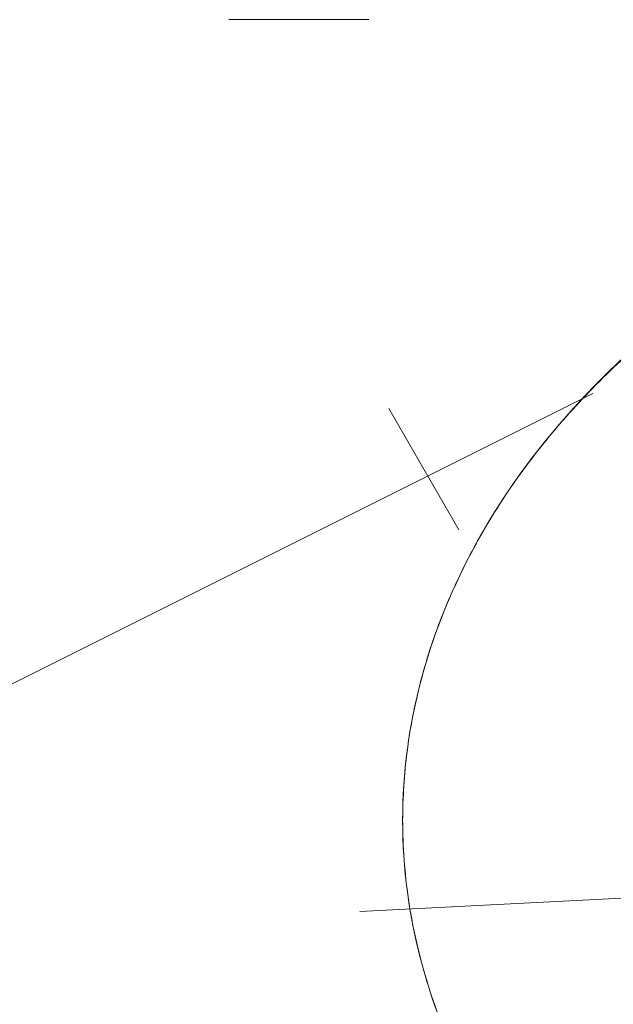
# Model space of a CAD drawing. Header units: millimetres. Extents: x 5980700 to 6194397, y -12939 to 2351883.
# Tile 76 of 124: x 6037022 to 6037165, y -2267 to -2031. Entities that reach past the tile are written whole.
import ezdxf

# ---------------------------------------------------------------- set-up
doc = ezdxf.new("R2010")
doc.units = ezdxf.units.MM
for name, color, linetype, lineweight in [('A-DETL-THIN', 151, 'Continuous', 9), ('P-SANR-FIXT', 6, 'Continuous', 9), ('Q-CASE', 31, 'Continuous', 9)]:
    doc.layers.add(name, color=color, linetype=linetype, lineweight=lineweight)

# ---------------------------------------------------------------- blocks, each defined once
blk = doc.blocks.new('Componentes de gabinete 9 - Componentes de gabinete 10-3871332-PLANTA DE CAIMENTO DE PISOS - TÉRREO')
at = {"layer": 'Q-CASE', "lineweight": 5}
h = blk.add_hatch(dxfattribs=at)
h.set_pattern_fill('FP_32', color=256, style=0, pattern_type=2)
h.set_pattern_definition([(0, (2e-05, -3e-05), (812.8, 203.2), [33.528, -576.072, 33.528, -576.072, -3251.2]), (0, (2e-05, -3e-05), (812.8, 203.2), [-1219.2, 33.528, -1185.672, 33.528, -576.072, -1422.4]), (0, (2e-05, -3e-05), (812.8, 203.2), [-3048, 33.528, -372.872, 33.528, -982.472]), (120, (304.8, 101.6), (-582.3763620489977, 602.3054481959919), [33.52799999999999, -576.0719999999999, 33.52799999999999, -576.0719999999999, -3251.199999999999]), (120, (304.8, 101.6), (-582.3763620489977, 602.3054481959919), [-1219.2, 33.52799999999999, -1185.672, 33.52799999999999, -576.0719999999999, -1422.4]), (120, (304.8, 101.6), (-582.3763620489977, 602.3054481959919), [-3048, 33.52799999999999, -372.8719999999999, 33.52799999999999, -982.4719999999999]), (240, (406.4, 508), (-230.4236379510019, -805.5054481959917), [33.528, -576.072, 33.528, -576.072, -3251.2]), (240, (406.4, 508), (-230.4236379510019, -805.5054481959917), [-1219.2, 33.528, -1185.672, 33.528, -576.072, -1422.4]), (240, (406.4, 508), (-230.4236379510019, -805.5054481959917), [-3048, 33.528, -372.872, 33.528, -982.472])])
h.paths.add_polyline_path([(-1916.627681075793, -2503.341032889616), (-1916.627681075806, -1928.341032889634), (-4090.616646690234, -1928.341032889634), (-4090.616646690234, -2018.841821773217), (-4266.627681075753, -2018.841821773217), (-4266.627681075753, -2503.341032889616), (-2157.504512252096, -2503.341032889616)])
h.paths.add_polyline_path([(-3110.634107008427, -2404.163083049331), (-3167.436296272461, -2399.394518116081), (-3221.157012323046, -2385.38959533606), (-3268.906719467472, -2363.038630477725), (-3308.194852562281, -2333.777107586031), (-3337.907475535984, -2297.861812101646), (-3354.729751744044, -2262.080064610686), (-3360.600275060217, -2223.341032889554), (-3354.729751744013, -2184.602001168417), (-3335.245784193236, -2144.961343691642), (-3308.194852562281, -2112.904958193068), (-3268.906719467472, -2083.643435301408), (-3221.157012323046, -2061.292470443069), (-3167.436296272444, -2047.287547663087), (-3110.634107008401, -2042.518982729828), (-3072.063723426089, -2045.756980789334), (-3073.614829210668, -2014.807732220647), (-3075.889238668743, -2009.253733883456), (-3076.651862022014, -2003.300731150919), (-3075.850939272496, -1997.352760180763), (-3073.29385822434, -1991.492903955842), (-3069.878323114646, -1987.058951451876), (-3065.11199704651, -1983.411764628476), (-3059.56534687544, -1981.119493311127), (-3053.61482921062, -1980.337716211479), (-3047.664311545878, -1981.119493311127), (-3040.81046620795, -1984.412028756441), (-3037.351335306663, -1987.058951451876), (-3033.614829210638, -1991.990953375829), (-3031.378719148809, -1997.352760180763), (-3030.577796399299, -2003.300731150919), (-3031.340419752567, -2009.253733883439), (-3033.614829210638, -2014.807732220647), (-3035.478337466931, -2051.831263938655), (-3033.390313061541, -2052.15085995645), (-3025.61542372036, -2054.643551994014), (-3000.111201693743, -2061.292470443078), (-2952.361494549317, -2083.643435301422), (-2913.073361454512, -2112.904958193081), (-2884.108826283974, -2147.229036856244), (-2866.538462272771, -2184.602001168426), (-2860.667938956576, -2223.341032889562), (-2866.538462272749, -2262.080064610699), (-2884.108826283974, -2299.453028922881), (-2913.073361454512, -2333.777107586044), (-2952.361494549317, -2363.038630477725), (-3000.111201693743, -2385.38959533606), (-3053.831917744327, -2399.394518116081)])
h.paths.add_polyline_path([(-2291.627681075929, -2404.16308304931), (-2348.429870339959, -2399.394518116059), (-2402.150586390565, -2385.38959533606), (-2451.939830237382, -2361.51959800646), (-2489.188426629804, -2333.777107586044), (-2518.152961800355, -2299.453028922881), (-2535.72332581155, -2262.080064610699), (-2541.593849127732, -2223.341032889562), (-2535.72332581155, -2184.602001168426), (-2518.152961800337, -2147.229036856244), (-2489.188426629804, -2112.904958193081), (-2449.90029353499, -2083.643435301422), (-2402.150586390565, -2061.292470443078), (-2348.42987034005, -2047.287547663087), (-2310.16307827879, -2044.075036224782), (-2311.627681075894, -2014.807732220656), (-2313.90209053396, -2009.253733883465), (-2314.664713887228, -2003.300731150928), (-2313.863791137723, -1997.352760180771), (-2311.306710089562, -1991.492903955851), (-2304.722171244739, -1984.634033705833), (-2303.124848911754, -1983.411764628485), (-2297.578198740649, -1981.119493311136), (-2291.627681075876, -1980.337716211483), (-2285.677163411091, -1981.119493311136), (-2280.130513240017, -1983.411764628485), (-2275.364187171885, -1987.058951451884), (-2271.62768107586, -1991.990953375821), (-2269.353271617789, -1997.637186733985), (-2268.590648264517, -2003.300731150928), (-2269.353271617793, -2009.253733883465), (-2271.62768107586, -2014.807732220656), (-2271.948652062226, -2044.171044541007), (-2234.825491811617, -2047.287547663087), (-2181.104775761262, -2061.292470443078), (-2133.355068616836, -2083.643435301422), (-2094.066935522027, -2112.904958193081), (-2065.102400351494, -2147.229036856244), (-2047.532036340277, -2184.60200116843), (-2041.661513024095, -2223.341032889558), (-2047.532036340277, -2262.080064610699), (-2065.102400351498, -2299.453028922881), (-2094.066935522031, -2333.777107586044), (-2133.355068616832, -2363.038630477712), (-2181.104775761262, -2385.389595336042), (-2234.825491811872, -2399.394518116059)])
h.paths.add_polyline_path([(-3853.614829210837, -2404.163083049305), (-3910.417018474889, -2399.394518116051), (-3964.137734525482, -2385.389595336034), (-4011.887441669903, -2363.038630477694), (-4055.841707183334, -2329.142378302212), (-4081.97028659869, -2296.553628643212), (-4098.118636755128, -2260.765137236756), (-4103.580997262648, -2223.341032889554), (-4097.710473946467, -2184.602001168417), (-4080.14010993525, -2147.229036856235), (-4051.175574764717, -2112.904958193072), (-4011.887441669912, -2083.643435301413), (-3964.137734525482, -2061.292470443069), (-3910.417018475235, -2047.287547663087), (-3872.19667104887, -2043.171977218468), (-3873.614829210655, -2014.807732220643), (-3875.889238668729, -2009.253733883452), (-3876.651862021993, -2003.300731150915), (-3875.850939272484, -1997.352760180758), (-3873.293858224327, -1991.492903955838), (-3868.415851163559, -1985.939869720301), (-3865.111997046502, -1983.411764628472), (-3859.565346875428, -1981.119493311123), (-3853.61482921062, -1980.337716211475), (-3847.664311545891, -1981.119493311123), (-3842.117661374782, -1983.411764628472), (-3837.351335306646, -1987.058951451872), (-3833.614829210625, -1991.990953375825), (-3831.378719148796, -1997.352760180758), (-3830.577796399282, -2003.300731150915), (-3831.340419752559, -2009.253733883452), (-3833.614829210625, -2014.807732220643), (-3833.935800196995, -2044.171044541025), (-3796.812639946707, -2047.287547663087), (-3743.091923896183, -2061.292470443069), (-3695.342216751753, -2083.643435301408), (-3651.387951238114, -2117.539687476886), (-3625.259371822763, -2150.128437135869), (-3609.111021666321, -2185.91692854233), (-3603.648661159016, -2223.341032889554), (-3609.519184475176, -2262.080064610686), (-3629.681102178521, -2302.524118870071), (-3656.054083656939, -2333.777107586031), (-3695.342216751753, -2363.038630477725), (-3743.091923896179, -2385.38959533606), (-3796.812639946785, -2399.394518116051), (-3847.738132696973, -2403.669732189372)])
h = blk.add_hatch(dxfattribs=at)
h.set_pattern_fill('FP_33', color=256, style=0, pattern_type=2)
h.set_pattern_definition([(216.87, (635, 1587.5), (4762.494328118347, 3175.008507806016), [793.75, -7143.75]), (206.565, (1587.5, 1111.25), (-1587.501456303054, -1587.499067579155), [1774.879, -1774.879]), (198.435, (1587.5, 317.5), (-3174.997452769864, -1587.50290376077), [1004.024, -4016.092])])
h.paths.add_polyline_path([(-1916.627681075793, -2503.341032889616), (-1916.627681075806, -1928.341032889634), (-4090.616646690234, -1928.341032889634), (-4090.616646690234, -2018.841821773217), (-4266.627681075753, -2018.841821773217), (-4266.627681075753, -2503.341032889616), (-2157.504512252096, -2503.341032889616)])
h.paths.add_polyline_path([(-3110.634107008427, -2404.163083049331), (-3167.436296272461, -2399.394518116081), (-3221.157012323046, -2385.38959533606), (-3268.906719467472, -2363.038630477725), (-3308.194852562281, -2333.777107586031), (-3337.907475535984, -2297.861812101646), (-3354.729751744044, -2262.080064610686), (-3360.600275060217, -2223.341032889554), (-3354.729751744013, -2184.602001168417), (-3335.245784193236, -2144.961343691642), (-3308.194852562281, -2112.904958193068), (-3268.906719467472, -2083.643435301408), (-3221.157012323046, -2061.292470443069), (-3167.436296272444, -2047.287547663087), (-3110.634107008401, -2042.518982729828), (-3072.063723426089, -2045.756980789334), (-3073.614829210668, -2014.807732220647), (-3075.889238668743, -2009.253733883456), (-3076.651862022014, -2003.300731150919), (-3075.850939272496, -1997.352760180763), (-3073.29385822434, -1991.492903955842), (-3069.878323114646, -1987.058951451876), (-3065.11199704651, -1983.411764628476), (-3059.56534687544, -1981.119493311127), (-3053.61482921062, -1980.337716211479), (-3047.664311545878, -1981.119493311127), (-3040.81046620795, -1984.412028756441), (-3037.351335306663, -1987.058951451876), (-3033.614829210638, -1991.990953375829), (-3031.378719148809, -1997.352760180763), (-3030.577796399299, -2003.300731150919), (-3031.340419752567, -2009.253733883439), (-3033.614829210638, -2014.807732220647), (-3035.478337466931, -2051.831263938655), (-3033.390313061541, -2052.15085995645), (-3025.61542372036, -2054.643551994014), (-3000.111201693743, -2061.292470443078), (-2952.361494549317, -2083.643435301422), (-2913.073361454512, -2112.904958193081), (-2884.108826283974, -2147.229036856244), (-2866.538462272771, -2184.602001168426), (-2860.667938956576, -2223.341032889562), (-2866.538462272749, -2262.080064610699), (-2884.108826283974, -2299.453028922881), (-2913.073361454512, -2333.777107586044), (-2952.361494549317, -2363.038630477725), (-3000.111201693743, -2385.38959533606), (-3053.831917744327, -2399.394518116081)])
h.paths.add_polyline_path([(-2291.627681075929, -2404.16308304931), (-2348.429870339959, -2399.394518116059), (-2402.150586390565, -2385.38959533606), (-2451.939830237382, -2361.51959800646), (-2489.188426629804, -2333.777107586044), (-2518.152961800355, -2299.453028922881), (-2535.72332581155, -2262.080064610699), (-2541.593849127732, -2223.341032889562), (-2535.72332581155, -2184.602001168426), (-2518.152961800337, -2147.229036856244), (-2489.188426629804, -2112.904958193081), (-2449.90029353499, -2083.643435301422), (-2402.150586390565, -2061.292470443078), (-2348.42987034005, -2047.287547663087), (-2310.16307827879, -2044.075036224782), (-2311.627681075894, -2014.807732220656), (-2313.90209053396, -2009.253733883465), (-2314.664713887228, -2003.300731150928), (-2313.863791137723, -1997.352760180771), (-2311.306710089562, -1991.492903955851), (-2304.722171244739, -1984.634033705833), (-2303.124848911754, -1983.411764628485), (-2297.578198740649, -1981.119493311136), (-2291.627681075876, -1980.337716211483), (-2285.677163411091, -1981.119493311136), (-2280.130513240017, -1983.411764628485), (-2275.364187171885, -1987.058951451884), (-2271.62768107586, -1991.990953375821), (-2269.353271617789, -1997.637186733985), (-2268.590648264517, -2003.300731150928), (-2269.353271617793, -2009.253733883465), (-2271.62768107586, -2014.807732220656), (-2271.948652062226, -2044.171044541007), (-2234.825491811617, -2047.287547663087), (-2181.104775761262, -2061.292470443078), (-2133.355068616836, -2083.643435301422), (-2094.066935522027, -2112.904958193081), (-2065.102400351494, -2147.229036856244), (-2047.532036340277, -2184.60200116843), (-2041.661513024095, -2223.341032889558), (-2047.532036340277, -2262.080064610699), (-2065.102400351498, -2299.453028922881), (-2094.066935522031, -2333.777107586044), (-2133.355068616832, -2363.038630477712), (-2181.104775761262, -2385.389595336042), (-2234.825491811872, -2399.394518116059)])
h.paths.add_polyline_path([(-3853.614829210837, -2404.163083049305), (-3910.417018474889, -2399.394518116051), (-3964.137734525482, -2385.389595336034), (-4011.887441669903, -2363.038630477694), (-4055.841707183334, -2329.142378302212), (-4081.97028659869, -2296.553628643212), (-4098.118636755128, -2260.765137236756), (-4103.580997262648, -2223.341032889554), (-4097.710473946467, -2184.602001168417), (-4080.14010993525, -2147.229036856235), (-4051.175574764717, -2112.904958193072), (-4011.887441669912, -2083.643435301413), (-3964.137734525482, -2061.292470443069), (-3910.417018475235, -2047.287547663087), (-3872.19667104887, -2043.171977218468), (-3873.614829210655, -2014.807732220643), (-3875.889238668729, -2009.253733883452), (-3876.651862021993, -2003.300731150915), (-3875.850939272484, -1997.352760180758), (-3873.293858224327, -1991.492903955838), (-3868.415851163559, -1985.939869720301), (-3865.111997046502, -1983.411764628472), (-3859.565346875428, -1981.119493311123), (-3853.61482921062, -1980.337716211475), (-3847.664311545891, -1981.119493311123), (-3842.117661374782, -1983.411764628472), (-3837.351335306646, -1987.058951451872), (-3833.614829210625, -1991.990953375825), (-3831.378719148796, -1997.352760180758), (-3830.577796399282, -2003.300731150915), (-3831.340419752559, -2009.253733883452), (-3833.614829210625, -2014.807732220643), (-3833.935800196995, -2044.171044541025), (-3796.812639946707, -2047.287547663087), (-3743.091923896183, -2061.292470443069), (-3695.342216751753, -2083.643435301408), (-3651.387951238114, -2117.539687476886), (-3625.259371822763, -2150.128437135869), (-3609.111021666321, -2185.91692854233), (-3603.648661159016, -2223.341032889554), (-3609.519184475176, -2262.080064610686), (-3629.681102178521, -2302.524118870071), (-3656.054083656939, -2333.777107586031), (-3695.342216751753, -2363.038630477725), (-3743.091923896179, -2385.38959533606), (-3796.812639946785, -2399.394518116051), (-3847.738132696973, -2403.669732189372)])
at = {"layer": 'Q-CASE', "color": 133, "lineweight": 5}
for points, knots in [([(-3360.60027506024, -2223.341032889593), (-3360.60027506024, -2200.634047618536), (-3351.59601661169, -2166.481287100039), (-3321.739527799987, -2124.738962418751), (-3290.968224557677, -2096.743737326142), (-3252.848764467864, -2073.395573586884), (-3208.859114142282, -2055.852852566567), (-3160.790436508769, -2044.975492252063), (-3114.378542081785, -2041.565815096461), (-3084.685424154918, -2043.258673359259), (-3071.873693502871, -2044.724273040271)], [0, 0, 0, 0, 0.3926990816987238, 0.5890486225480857, 0.7853981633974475, 0.9817477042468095, 1.178097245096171, 1.374446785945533, 1.570796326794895, 1.723170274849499, 1.723170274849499, 1.723170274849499, 1.723170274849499]), ([(-2860.667938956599, -2223.341032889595), (-2860.667938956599, -2246.048018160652), (-2869.672197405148, -2280.200778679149), (-2899.528686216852, -2321.943103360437), (-2930.299989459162, -2349.938328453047), (-2968.419449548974, -2373.286492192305), (-3012.409099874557, -2390.82921321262), (-3060.477777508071, -2401.706573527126), (-3110.634107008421, -2405.391337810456), (-3160.79043650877, -2401.706573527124), (-3208.859114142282, -2390.829213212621), (-3252.848764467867, -2373.286492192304), (-3290.968224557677, -2349.938328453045), (-3321.739527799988, -2321.943103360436), (-3351.596016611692, -2280.200778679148), (-3360.600275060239, -2246.048018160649), (-3360.60027506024, -2223.341032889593)], [-3.14159265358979, -3.14159265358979, -3.14159265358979, -3.14159265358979, -2.748893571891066, -2.552544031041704, -2.356194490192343, -2.159844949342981, -1.963495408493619, -1.767145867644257, -1.570796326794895, -1.374446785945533, -1.178097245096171, -0.9817477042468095, -0.7853981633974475, -0.5890486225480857, -0.3926990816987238, 0, 0, 0, 0])]:
    blk.add_open_spline(points, degree=3, knots=knots, dxfattribs=at)
blk = doc.blocks.new('Deca_Cuba de Embutir Universal Oval_L_37 - L_37_17_Branco Gelo GE17-3102699-PLANTA DE CAIMENTO DE PISOS - TÉRREO')
at = {"layer": 'P-SANR-FIXT', "color": 90, "lineweight": 5}
for points, knots in [([(38.7508036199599, 177.8194796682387), (34.54754881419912, 178.2965814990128), (26.03480169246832, 179.1032138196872), (13.14157257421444, 179.8284000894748), (-0.0001121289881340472, 180.0736605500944), (-13.14112405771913, 179.8284308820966), (-25.60058598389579, 179.1276033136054), (-37.44757654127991, 178.0282909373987), (-52.53989968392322, 176.1199207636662), (-67.45751990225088, 173.4712949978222), (-81.88559020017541, 170.1341858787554), (-96.1975194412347, 166.2871145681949), (-113.7195315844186, 160.571486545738), (-133.4974984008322, 152.4759765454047), (-149.2540249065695, 144.5623275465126), (-161.1881014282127, 137.6568931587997), (-172.5539843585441, 130.4356117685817), (-186.0096777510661, 120.6046998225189), (-198.1805707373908, 109.9407754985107), (-206.9657915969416, 101.0462082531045), (-215.2553353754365, 91.7778952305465), (-224.5382467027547, 79.66567800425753), (-233.6497721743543, 64.65930090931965), (-240.9310606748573, 48.86985488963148), (-246.1159766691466, 32.87857124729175), (-249.2309886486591, 16.62909343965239), (-249.9487605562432, 5.576945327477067), (-249.9661680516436, -8.541097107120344e-11)], [0.4504074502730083, 0.4504074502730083, 0.4504074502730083, 0.4504074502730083, 0.4666666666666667, 0.4833333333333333, 0.5, 0.5166666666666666, 0.5333333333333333, 0.5479166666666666, 0.5625, 0.5916666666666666, 0.60625, 0.6208333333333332, 0.6499999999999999, 0.6791666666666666, 0.7083333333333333, 0.7229166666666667, 0.7374999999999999, 0.7666666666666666, 0.7958333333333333, 0.8104166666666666, 0.825, 0.8541666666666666, 0.8833333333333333, 0.9125, 0.9416666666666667, 0.9708333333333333, 1, 1, 1, 1]), ([(-249.9661680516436, -8.541033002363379e-11), (-249.9462737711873, -6.373651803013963), (-249.0120068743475, -18.99355938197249), (-244.9629843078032, -37.46108720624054), (-239.2929150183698, -52.6657794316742), (-233.443969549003, -64.57105873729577), (-228.4618392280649, -73.24640232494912), (-222.841417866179, -81.7189064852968), (-216.5656575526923, -90.03681551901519), (-209.6999008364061, -98.10956802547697), (-202.3209972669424, -105.8505852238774), (-194.377377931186, -113.296163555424), (-185.8370916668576, -120.4928035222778), (-176.7905614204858, -127.3612064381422), (-167.3378583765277, -133.8283248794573), (-157.4180866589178, -139.9219055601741), (-146.9865604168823, -145.6826588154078), (-136.1546241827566, -151.0465540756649), (-125.0412526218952, -155.9571231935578), (-113.5788694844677, -160.4323892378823), (-101.7120111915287, -164.5054827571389), (-89.56807652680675, -168.13044252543), (-77.2797440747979, -171.2698468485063), (-64.77571085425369, -173.9312076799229), (-51.9921584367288, -176.1386276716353), (-39.06697626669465, -177.8662240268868), (-26.14073191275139, -179.0972557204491), (-13.14157257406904, -179.8284000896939), (0.000112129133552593, -180.0736605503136), (13.14112405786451, -179.8284308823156), (25.60058598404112, -179.1276033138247), (37.44757654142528, -178.0282909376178), (52.53989968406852, -176.1199207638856), (67.45751990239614, -173.4712949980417), (81.88559020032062, -170.1341858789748), (96.19751944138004, -166.2871145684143), (113.7195315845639, -160.5714865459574), (133.4974984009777, -152.4759765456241), (149.2540249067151, -144.562327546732), (161.1881014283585, -137.6568931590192), (172.5539843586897, -130.4356117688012), (186.0096777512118, -120.6046998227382), (198.1805707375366, -109.9407754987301), (206.9657915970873, -101.0462082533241), (215.2553353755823, -91.77789523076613), (224.5382467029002, -79.66567800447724), (233.6497721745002, -64.65930090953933), (240.9310606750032, -48.86985488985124), (246.1159766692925, -32.87857124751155), (249.230988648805, -16.62909343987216), (249.9487605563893, -5.57694532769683), (249.9661680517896, -1.343179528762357e-10)], [0, 0, 0, 0, 0.03333333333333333, 0.06666666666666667, 0.1, 0.1166666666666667, 0.1333333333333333, 0.15, 0.1666666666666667, 0.1833333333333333, 0.2, 0.2166666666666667, 0.2333333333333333, 0.25, 0.2666666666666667, 0.2833333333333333, 0.3, 0.3166666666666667, 0.3333333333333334, 0.35, 0.3666666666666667, 0.3833333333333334, 0.4, 0.4166666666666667, 0.4333333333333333, 0.45, 0.4666666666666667, 0.4833333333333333, 0.5, 0.5166666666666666, 0.5333333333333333, 0.5479166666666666, 0.5625, 0.5916666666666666, 0.60625, 0.6208333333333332, 0.6499999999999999, 0.6791666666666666, 0.7083333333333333, 0.7229166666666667, 0.7374999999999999, 0.7666666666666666, 0.7958333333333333, 0.8104166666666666, 0.825, 0.8541666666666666, 0.8833333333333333, 0.9125, 0.9416666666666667, 0.9708333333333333, 1, 1, 1, 1])]:
    blk.add_open_spline(points, degree=3, knots=knots, dxfattribs=at)
blk = doc.blocks.new('BE-PMSa-MOD-ARQ-CONEXAODOFUTURO-EX-000-R_rvt-1-PLANTA DE CAIMENTO DE PISOS - TÉRREO')
at = {"layer": 'P-SANR-FIXT', "color": 250, "lineweight": 5}
blk.add_blockref('Deca_Cuba de Embutir Universal Oval_L_37 - L_37_17_Branco Gelo GE17-3102699-PLANTA DE CAIMENTO DE PISOS - TÉRREO', (-3110.634122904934, -2223.341005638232), dxfattribs=at)
at = {"layer": 'Q-CASE', "color": 250, "lineweight": 5}
blk.add_blockref('Componentes de gabinete 9 - Componentes de gabinete 10-3871332-PLANTA DE CAIMENTO DE PISOS - TÉRREO', (-1.589655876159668e-05, 2.72512435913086e-05), dxfattribs=at)

msp = doc.modelspace()

# ---------------------------------------------------------------- linework, layer by layer
at = {"layer": 'A-DETL-THIN'}
msp.add_line((6037103.927854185, -2245.188336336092), (6037303.669824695, -2235.03229298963), dxfattribs=at)

# ---------------------------------------------------------------- block references
at = {"lineweight": 5}
msp.add_blockref('BE-PMSa-MOD-ARQ-CONEXAODOFUTURO-EX-000-R_rvt-1-PLANTA DE CAIMENTO DE PISOS - TÉRREO', (6040474.816446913, 0), dxfattribs=at)

doc.saveas('drawing.dxf')
